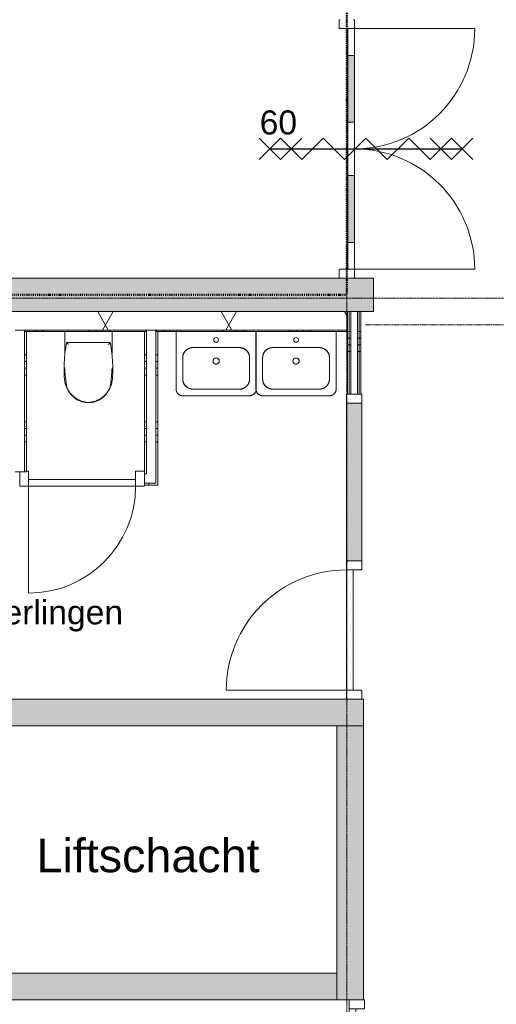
# Model space of a CAD drawing. Header units: millimetres. Extents: x -6115 to 78411, y -6358 to 59618.
# Tile 80 of 99: x 51552 to 55118, y 32517 to 39884. Entities that reach past the tile are written whole.
import ezdxf

# ---------------------------------------------------------------- set-up
doc = ezdxf.new("R2010")
doc.units = ezdxf.units.MM
for name, pattern in [('Dash', [6.35, 3.175, -3.175]), ('Dash dot', [15.875, 6.35, -4.7625, 0, -4.7625]), ('stramien', [22.225, 12.7, -3.175, 3.175, -3.175])]:
    doc.linetypes.add(name, pattern=pattern)
for name, color, linetype, lineweight in [('00_Algemeen', 7, 'Continuous', 35), ('22_Metselwerk', 7, 'Continuous', 9), ('30_Kozijnen-ramen-deuren', 7, 'Continuous', 9)]:
    doc.layers.add(name, color=color, linetype=linetype, lineweight=lineweight)
doc.styles.add('Arial', font='arial.ttf', dxfattribs={"height": 250})
doc.styles.add('Arial_1', font='arial.ttf', dxfattribs={"height": 180})
pattern_1 = [(1e-13, (54005, 36050), (-9e-13, 500), []), (1e-13, (54005, 36000), (-9e-13, 500), []), (1e-13, (54005, 35950), (-9e-13, 500), []), (1e-13, (54005, 35900), (-9e-13, 500), [])]
pattern_2 = [(315, (-35317, 54055), (212.132, 212.132), [])]
pattern_3 = [(135, (32033, -54075), (-212.132, -212.132), [])]
pattern_4 = [(180, (52586, 37225), (2e-12, -500), []), (180, (52586, 37275), (2e-12, -500), []), (180, (52586, 37325), (2e-12, -500), []), (180, (52586, 37375), (2e-12, -500), [])]

# ---------------------------------------------------------------- blocks, each defined once
blk = doc.blocks.new('Direct Shape - Basic Wall_NLRS_22_WA_beton prefab 200_gen_AT_814328-1202275-02 tweede verdieping overzicht')
at = {"layer": '22_Metselwerk'}
blk.add_hatch(color=256, dxfattribs=at).paths.add_polyline_path([(0, -100), (2820, -100), (2820, 100), (0, 100)])
at = {"layer": '22_Metselwerk', "lineweight": 20}
for p, q in [((2820, 100), (0, 100)), ((0, 100), (0, -100)), ((2820, -100), (2820, 100)), ((0, -100), (2820, -100))]:
    blk.add_line(p, q, dxfattribs=at)
blk = doc.blocks.new('Direct Shape - Basic Wall_NLRS_22_WA_beton prefab 200_gen_AT_814324-1202279-02 tweede verdieping overzicht')
at = {"layer": '22_Metselwerk'}
blk.add_hatch(color=256, dxfattribs=at).paths.add_polyline_path([(0, -100), (3020, -100), (3020, 100), (0, 100)])
at = {"layer": '22_Metselwerk', "lineweight": 20}
for p, q in [((3020, 100), (0, 100)), ((0, 100), (0, -100)), ((3020, -100), (3020, 100)), ((0, -100), (3020, -100))]:
    blk.add_line(p, q, dxfattribs=at)
blk = doc.blocks.new('Direct Shape - Basic Wall_NLRS_22_WA_beton prefab 200_gen_AT_814326-1202281-02 tweede verdieping overzicht')
at = {"layer": '22_Metselwerk'}
blk.add_hatch(color=256, dxfattribs=at).paths.add_polyline_path([(2050, 100), (0, 100), (0, -100), (2050, -100)])
at = {"layer": '22_Metselwerk', "lineweight": 20}
for p, q in [((2050, 100), (0, 100)), ((0, 100), (0, -100)), ((2050, -100), (2050, 100)), ((0, -100), (2050, -100))]:
    blk.add_line(p, q, dxfattribs=at)
blk = doc.blocks.new('Direct Shape - Basic Wall_NLRS_22_WA_beton prefab 250_gen_AT_800436-1202342-02 tweede verdieping overzicht')
at = {"layer": '22_Metselwerk'}
h = blk.add_hatch(color=256, dxfattribs=at)
h.paths.add_polyline_path([(7144.5, -125), (11150, -125), (11150, 125), (5280, 125), (5280, -125), (6540.2, -125)])
h.paths.add_polyline_path([(3346, -125), (3346, 125), (0, 125), (0, -125), (1705.9, -125)])
at = {"layer": '22_Metselwerk', "lineweight": 20}
for p, q in [((11150, 125), (5280, 125)), ((11150, -125), (11150, 125)), ((5280, -125), (11150, -125))]:
    blk.add_line(p, q, dxfattribs=at)
blk = doc.blocks.new('2410-10368 v1 - IFC-model constructie _zonder onderbouw_ _MM21228__ifc-1-02 tweede verdieping overzicht')
at = {"layer": '22_Metselwerk', "lineweight": 9}
for name, p in [('Direct Shape - Basic Wall_NLRS_22_WA_beton prefab 250_gen_AT_800436-1202342-02 tweede verdieping overzicht', (43050, 37825)), ('Direct Shape - Basic Wall_NLRS_22_WA_beton prefab 200_gen_AT_814324-1202279-02 tweede verdieping overzicht', (51105, 34700)), ('Direct Shape - Basic Wall_NLRS_22_WA_beton prefab 200_gen_AT_814328-1202275-02 tweede verdieping overzicht', (51105, 32650))]:
    blk.add_blockref(name, p, dxfattribs=at)
at = {"layer": '22_Metselwerk', "lineweight": 9, "rotation": 270}
blk.add_blockref('Direct Shape - Basic Wall_NLRS_22_WA_beton prefab 200_gen_AT_814326-1202281-02 tweede verdieping overzicht', (54025, 34600), dxfattribs=at)
blk = doc.blocks.new('32_AEE_VO_FIX_Binnendeuren - D_1800x2300_Deur_zijlicht rechts 1180 meranti-8437956-02 tweede verdieping overzicht')
at = {"layer": '30_Kozijnen-ramen-deuren', "true_color": 0xc0c0c0}
h = blk.add_hatch(dxfattribs=at)
h.set_pattern_fill('FP_130', color=9, style=0, pattern_type=2)
h.set_pattern_definition(pattern_2)
h.paths.add_polyline_path([(-517, 57), (-517, -57), (-450, -57), (-450, 57)])
h.paths.add_polyline_path([(1697, -57), (1764, -57), (1764, 57), (1697, 57), (1697, -50)])
h = blk.add_hatch(dxfattribs=at)
h.set_pattern_fill('FP_130', color=9, style=0, pattern_type=2)
h.set_pattern_definition(pattern_2)
h.paths.add_polyline_path([(450, -57), (517, -57), (517, 57), (450, 57)])
at = {"layer": '30_Kozijnen-ramen-deuren', "true_color": 0xc5c7c4}
blk.add_hatch(color=9, dxfattribs=at).paths.add_polyline_path([(517, 7), (517, -57), (1697, -57), (1697, 57), (517, 57)])
at = {"layer": '30_Kozijnen-ramen-deuren'}
for p, q in [((-450, 57), (-517, 57)), ((450, 57), (-450, 57)), ((-450, 57), (-450, 7)), ((-450, -57), (-450, 57)), ((-450, 7), (450, 7)), ((450, 7), (450, 57)), ((517, 57), (450, 57)), ((450, 57), (450, -57)), ((1697, 57), (517, 57)), ((517, -57), (517, 57)), ((1697, 57), (1697, -57)), ((1764, 57), (1697, 57)), ((1764, 50), (1764, 57)), ((-517, -57), (-450, -57)), ((450, -57), (517, -57)), ((517, -57), (1697, -57)), ((1697, -57), (1764, -57)), ((1764, -57), (1764, -50))]:
    blk.add_line(p, q, dxfattribs=at)
blk = doc.blocks.new('32_AEE_VO_FIX_Binnendeuren - D_1800x2300_Deur_zijlicht rechts 1180 meranti-8437995-02 tweede verdieping overzicht')
at = {"layer": '30_Kozijnen-ramen-deuren', "true_color": 0xc0c0c0}
h = blk.add_hatch(dxfattribs=at)
h.set_pattern_fill('FP_131', color=9, style=0, pattern_type=2)
h.set_pattern_definition(pattern_3)
h.paths.add_polyline_path([(1764, 57), (1697, 57), (1697, -57), (1764, -57), (1764, 50)])
h.paths.add_polyline_path([(-450, 57), (-517, 57), (-517, -57), (-450, -57), (-450, 50)])
h = blk.add_hatch(dxfattribs=at)
h.set_pattern_fill('FP_131', color=9, style=0, pattern_type=2)
h.set_pattern_definition(pattern_3)
h.paths.add_polyline_path([(517, 57), (450, 57), (450, -57), (517, -57)])
at = {"layer": '30_Kozijnen-ramen-deuren', "true_color": 0xc5c7c4}
blk.add_hatch(color=9, dxfattribs=at).paths.add_polyline_path([(1697, 57), (517, 57), (517, -57), (1697, -57), (1697, 47.4)])
at = {"layer": '30_Kozijnen-ramen-deuren'}
for p, q in [((-517, 57), (-450, 57)), ((-517, 50), (-517, 57)), ((-450, 57), (-450, -57)), ((450, 57), (517, 57)), ((450, -57), (450, 57)), ((517, 57), (1697, 57)), ((517, 57), (517, -57)), ((1697, 57), (1764, 57)), ((1697, -57), (1697, 57)), ((1764, 57), (1764, 50)), ((-450, -57), (-517, -57)), ((-450, -7), (450, -7)), ((-450, -57), (-450, -7)), ((450, -57), (-450, -57)), ((450, -7), (450, -57)), ((517, -57), (450, -57)), ((1697, -57), (517, -57)), ((1764, -57), (1697, -57)), ((1764, -50), (1764, -57))]:
    blk.add_line(p, q, dxfattribs=at)
blk = doc.blocks.new('32_AEE_VO_FIX_Binnendeuren - DD_1800x2300_glasdeuren meranti bw-8429328-02 tweede verdieping overzicht')
at = {"layer": '30_Kozijnen-ramen-deuren', "true_color": 0xbfbfbf}
for points in [[(-200, 57), (-700, 57), (-700, 7), (-200, 7)], [(700, 7), (700, 57), (200, 57), (200, 7)]]:
    blk.add_hatch(color=9, dxfattribs=at).paths.add_polyline_path(points)
at = {"layer": '30_Kozijnen-ramen-deuren'}
for p, q in [((-900, 57), (-967, 57)), ((-967, 57), (-967, 50)), ((-700, 57), (-900, 57)), ((-900, 57), (-900, 7)), ((-900, -57), (-900, 57)), ((-900, 7), (-700, 7)), ((-200, 57), (-700, 57)), ((-700, 7), (-700, 57)), ((-700, 7), (-200, 7)), ((0, 57), (-200, 57)), ((-200, 57), (-200, 7)), ((-200, 7), (0, 7)), ((0, 57), (200, 57)), ((0, 7), (0, 57)), ((0, 7), (0, 57)), ((200, 7), (0, 7)), ((200, 57), (700, 57)), ((200, 57), (200, 7)), ((700, 7), (200, 7)), ((700, 57), (900, 57)), ((700, 7), (700, 57)), ((900, 7), (700, 7)), ((900, 57), (900, 7)), ((900, 57), (900, -57)), ((967, 57), (900, 57)), ((-967, -50), (-967, -57)), ((-967, -57), (-900, -57)), ((900, -57), (967, -57))]:
    blk.add_line(p, q, dxfattribs=at)
blk = doc.blocks.new('32_AEE_VO_FIX_Binnendeuren - D_800x2300_Toiletdeur vast meranti-V171-02 tweede verdieping overzicht')
at = {"layer": '30_Kozijnen-ramen-deuren'}
for p, q in [((-467, -57), (-467, 50)), ((-417, 57), (-400, 57)), ((-400, 57), (-400, -57)), ((400, 57), (467, 57)), ((400, -57), (400, 57)), ((-400, -57), (-467, -57)), ((-400, -7), (400, -7)), ((-400, -57), (-400, -7)), ((400, -57), (-400, -57)), ((400, -7), (400, -57)), ((467, -57), (400, -57)), ((467, -50), (467, -57))]:
    blk.add_line(p, q, dxfattribs=at)
blk = doc.blocks.new('1876_3 _AEE_toilet - 2195_AEE_toilet-5034608-02 tweede verdieping overzicht')
at = {"layer": '30_Kozijnen-ramen-deuren'}
for p, q in [((-176.5, 167.2), (-176.5, 0)), ((176.5, 0), (176.5, 167.2)), ((-163.1, 81.3), (163.1, 81.3))]:
    blk.add_line(p, q, dxfattribs=at)
at = {"layer": '30_Kozijnen-ramen-deuren', "flags": 128}
for points in [[(135.6, 463.9), (131.4, 469.3), (127, 474.4), (122.4, 479.4), (117.6, 484.2), (112.6, 488.8), (107.4, 493.2), (102, 497.4), (96.5, 501.4), (90.9, 505.2), (85, 508.7), (79.1, 512), (73, 515), (66.8, 517.8), (60.5, 520.3), (54.1, 522.6), (47.6, 524.7), (41.1, 526.4), (34.4, 528), (27.8, 529.2), (21, 530.2), (14.3, 530.9), (7.5, 531.3), (0.7, 531.5), (-6.1, 531.4), (-12.9, 531), (-19.7, 530.3), (-26.4, 529.4), (-33.1, 528.2), (-39.7, 526.8), (-46.3, 525), (-52.8, 523.1), (-59.2, 520.8), (-65.5, 518.3), (-71.8, 515.6), (-77.9, 512.6), (-83.8, 509.4), (-89.7, 505.9), (-95.4, 502.2), (-100.9, 498.3), (-106.3, 494.1), (-111.5, 489.8), (-116.6, 485.2), (-121.4, 480.4), (-126.1, 475.5), (-130.5, 470.3), (-134.8, 465), (-135.6, 463.9)], [(-117.2, 480.7), (-111.5, 485.7), (-105.6, 490.4), (-99.5, 495), (-93.2, 499.3), (-86.7, 503.3), (-80.1, 507.1), (-73.4, 510.6), (-66.5, 513.8), (-59.5, 516.8), (-52.4, 519.5), (-45.2, 521.8), (-37.9, 523.9), (-30.5, 525.7), (-23.1, 527.3), (-15.6, 528.5), (-8, 529.4), (-2.2, 529.8)], [(3.8, 529.7), (7.6, 529.4), (15.1, 528.5), (22.6, 527.3), (30.1, 525.8), (37.5, 524.1), (44.8, 522), (52, 519.6), (59.1, 516.9), (66.1, 514), (73, 510.8), (79.8, 507.3), (86.4, 503.5), (92.8, 499.5), (99.1, 495.2), (105.2, 490.7), (111.1, 486), (116.9, 481), (117.2, 480.7)], [(-135.6, 463.9), (-140.9, 456.6), (-145.9, 449.2), (-150.6, 441.5), (-154.9, 433.6), (-159, 425.6), (-162.7, 417.4), (-166.1, 409), (-169.2, 400.6), (-171.9, 392), (-174.3, 383.3), (-176.3, 374.5), (-177.9, 365.7), (-179.3, 356.8), (-180.2, 347.8), (-180.6, 342.9)], [(-159.5, 420), (-157.6, 424.9), (-155.5, 429.6), (-153.3, 434.3), (-150.8, 438.9), (-148.2, 443.4), (-147, 445.2)], [(-147, 445.2), (-143.1, 451.1), (-138.9, 456.9), (-134.5, 462.4), (-129.9, 467.8), (-125.1, 473), (-120.1, 478), (-117.2, 480.7)], [(117.2, 480.7), (122.3, 475.8), (127.2, 470.7), (132, 465.4), (136.5, 460), (140.8, 454.4), (144.8, 448.6), (147, 445.2)], [(180.6, 342.9), (179.8, 351.8), (178.7, 360.8), (177.2, 369.6), (175.4, 378.4), (173.2, 387.2), (170.7, 395.8), (167.8, 404.3), (164.6, 412.8), (161.1, 421), (157.2, 429.2), (153, 437.1), (148.5, 444.9), (143.7, 452.5), (138.6, 459.9), (135.6, 463.9)], [(147, 445.2), (149.7, 440.8), (152.2, 436.3), (154.6, 431.6), (156.8, 426.9), (158.7, 422.1), (159.5, 420)], [(-175.8, 296.6), (-172.8, 336.5), (-168.1, 376.2), (-164.3, 401.7)], [(-164.3, 401.7), (-163.6, 405.6), (-162.7, 409.5), (-161.7, 413.4), (-160.5, 417.2), (-159.5, 420)], [(159.5, 420), (160.8, 416.3), (162, 412.4), (163, 408.6), (163.8, 404.6), (164.3, 401.7)], [(164.3, 401.7), (170, 362.1), (174, 322.3), (175.8, 296.6)], [(-180.6, 342.9), (-182.4, 302.9), (-182.6, 262.9), (-181.1, 222.9), (-178.1, 183.1), (-173.5, 143.3), (-167.3, 103.8), (-163.1, 81.3)], [(-176.5, 272), (-176.1, 289.6), (-175.8, 296.6)], [(163.1, 81.3), (170.2, 120.7), (175.7, 160.3), (179.6, 200.1), (181.9, 240), (182.7, 280), (181.8, 320), (180.6, 342.9)], [(175.8, 296.6), (176.4, 279), (176.5, 272)]]:
    blk.add_lwpolyline(points, dxfattribs=at)
at = {"layer": '30_Kozijnen-ramen-deuren'}
for points, knots in [([(-150.7, 96.3), (-151.5, 95.3), (-152.8, 93.8), (-154.4, 91.9), (-155.6, 90.4), (-156.5, 89.3), (-157.3, 88.3), (-157.8, 87.7), (-158.4, 87), (-158.9, 86.4), (-159.4, 85.8), (-159.9, 85.1), (-160.5, 84.4), (-161.1, 83.7), (-161.4, 83.3), (-161.8, 82.8), (-162.2, 82.4), (-162.6, 81.9), (-162.9, 81.4), (-163.1, 81.3), (-163.1, 81.3)], [0, 0, 0, 0, 0.142857, 0.214286, 0.285714, 0.357143, 0.392857, 0.428571, 0.464286, 0.5, 0.535714, 0.571429, 0.625, 0.678571, 0.705357, 0.732143, 0.785714, 0.839286, 0.892857, 1, 1, 1, 1]), ([(150.7, 96.3), (151.9, 94.8), (153.5, 92.9), (155.3, 90.8), (156.1, 89.7), (157, 88.7), (157.7, 87.8), (158.4, 87), (158.9, 86.4), (159.4, 85.8), (159.9, 85.2), (160.3, 84.6), (160.8, 84.1), (161.2, 83.6), (161.5, 83.2), (161.9, 82.7), (162.3, 82.3), (162.9, 81.6), (163, 81.3), (163.1, 81.3)], [-1, -1, -1, -1, -0.785714, -0.732143, -0.678571, -0.625, -0.571429, -0.535714, -0.5, -0.464286, -0.428571, -0.392857, -0.357143, -0.321429, -0.285714, -0.25, -0.214286, -0.142857, 0, 0, 0, 0])]:
    blk.add_open_spline(points, degree=3, knots=knots, dxfattribs=at)
blk = doc.blocks.new('1876_3 _AEE_wasbak groot - 1876_3 _AEE_wasbak groot-5034979-02 tweede verdieping overzicht')
at = {"layer": '30_Kozijnen-ramen-deuren'}
for p, q in [((250, 479.9), (-250, 479.9)), ((-299.9, 430), (-299.9, 0)), ((-175, 430), (175, 430)), ((299.9, 0), (299.9, 430)), ((-250, 195), (-250, 355)), ((250, 355), (250, 195)), ((175, 120), (-175, 120))]:
    blk.add_line(p, q, dxfattribs=at)
at = {"layer": '30_Kozijnen-ramen-deuren', "flags": 128}
for points in [[(-250, 479.9), (-252, 479.9), (-254, 479.7), (-256, 479.5), (-258, 479.3), (-259.9, 478.9), (-261.9, 478.5), (-263.8, 477.9), (-265.7, 477.4), (-267.6, 476.7), (-269.4, 476), (-271.3, 475.1), (-273, 474.3), (-274.8, 473.3), (-276.5, 472.3), (-278.2, 471.2), (-279.8, 470), (-281.4, 468.8), (-282.9, 467.5), (-284.4, 466.2), (-285.8, 464.8), (-287.2, 463.3), (-288.5, 461.8), (-289.7, 460.2), (-290.9, 458.6), (-292, 457), (-293, 455.3), (-294, 453.5), (-294.9, 451.7), (-295.7, 449.9), (-296.5, 448.1), (-297.2, 446.2), (-297.8, 444.3), (-298.3, 442.4), (-298.8, 440.4), (-299.2, 438.5), (-299.5, 436.5), (-299.7, 434.5), (-299.8, 432.5), (-299.9, 430.5), (-299.9, 430)], [(299.9, 430), (299.9, 432), (299.7, 434), (299.5, 436), (299.3, 437.9), (298.9, 439.9), (298.5, 441.9), (297.9, 443.8), (297.4, 445.7), (296.7, 447.6), (296, 449.4), (295.1, 451.3), (294.3, 453), (293.3, 454.8), (292.3, 456.5), (291.2, 458.2), (290, 459.8), (288.8, 461.4), (287.5, 462.9), (286.2, 464.4), (284.8, 465.8), (283.3, 467.2), (281.8, 468.5), (280.2, 469.7), (278.6, 470.9), (277, 472), (275.3, 473), (273.5, 474), (271.7, 474.9), (269.9, 475.7), (268.1, 476.5), (266.2, 477.2), (264.3, 477.8), (262.4, 478.3), (260.4, 478.8), (258.5, 479.2), (256.5, 479.5), (254.5, 479.7), (252.5, 479.8), (250.5, 479.9), (250, 479.9)], [(-250, 355), (-249.9, 358), (-249.8, 361), (-249.5, 364), (-249, 366.9), (-248.5, 369.9), (-247.9, 372.8), (-247.1, 375.7), (-246.2, 378.6), (-245.2, 381.4), (-244.1, 384.2), (-242.9, 386.9), (-241.5, 389.6), (-240.1, 392.3), (-238.5, 394.8), (-236.9, 397.3), (-235.2, 399.8), (-233.3, 402.2), (-231.4, 404.5), (-229.4, 406.7), (-227.3, 408.8), (-225.1, 410.8), (-222.8, 412.8), (-220.4, 414.7), (-218, 416.4), (-215.5, 418.1), (-213, 419.7), (-210.3, 421.1), (-207.7, 422.5), (-205, 423.8), (-202.2, 424.9), (-199.4, 425.9), (-196.5, 426.9), (-193.6, 427.7), (-190.7, 428.3), (-187.7, 428.9), (-184.8, 429.4), (-181.8, 429.7), (-178.8, 429.9), (-175.8, 430), (-175, 430)], [(-175, 430), (-178, 429.9), (-181, 429.8), (-184, 429.5), (-186.9, 429), (-189.9, 428.5), (-192.8, 427.9), (-195.7, 427.1), (-198.6, 426.2), (-201.4, 425.2), (-204.2, 424.1), (-206.9, 422.9), (-209.6, 421.5), (-212.3, 420.1), (-214.8, 418.5), (-217.3, 416.9), (-219.8, 415.2), (-222.2, 413.3), (-224.5, 411.4), (-226.7, 409.4), (-228.8, 407.3), (-230.8, 405.1), (-232.8, 402.8), (-234.7, 400.4), (-236.4, 398), (-238.1, 395.5), (-239.7, 393), (-241.1, 390.3), (-242.5, 387.7), (-243.8, 385), (-244.9, 382.2), (-245.9, 379.4), (-246.9, 376.5), (-247.7, 373.6), (-248.3, 370.7), (-248.9, 367.7), (-249.4, 364.8), (-249.7, 361.8), (-249.9, 358.8), (-250, 355.8), (-250, 355)], [(175, 430), (178, 429.9), (181, 429.8), (184, 429.5), (186.9, 429), (189.9, 428.5), (192.8, 427.9), (195.7, 427.1), (198.6, 426.2), (201.4, 425.2), (204.2, 424.1), (206.9, 422.9), (209.6, 421.5), (212.3, 420.1), (214.8, 418.5), (217.3, 416.9), (219.8, 415.2), (222.2, 413.3), (224.5, 411.4), (226.7, 409.4), (228.8, 407.3), (230.8, 405.1), (232.8, 402.8), (234.7, 400.4), (236.4, 398), (238.1, 395.5), (239.7, 393), (241.1, 390.3), (242.5, 387.7), (243.8, 385), (244.9, 382.2), (245.9, 379.4), (246.9, 376.5), (247.7, 373.6), (248.3, 370.7), (248.9, 367.7), (249.4, 364.8), (249.7, 361.8), (249.9, 358.8), (250, 355.8), (250, 355)], [(250, 355), (249.9, 358), (249.8, 361), (249.5, 364), (249, 366.9), (248.5, 369.9), (247.9, 372.8), (247.1, 375.7), (246.2, 378.6), (245.2, 381.4), (244.1, 384.2), (242.9, 386.9), (241.5, 389.6), (240.1, 392.3), (238.5, 394.8), (236.9, 397.3), (235.2, 399.8), (233.3, 402.2), (231.4, 404.5), (229.4, 406.7), (227.3, 408.8), (225.1, 410.8), (222.8, 412.8), (220.4, 414.7), (218, 416.4), (215.5, 418.1), (213, 419.7), (210.3, 421.1), (207.7, 422.5), (205, 423.8), (202.2, 424.9), (199.4, 425.9), (196.5, 426.9), (193.6, 427.7), (190.7, 428.3), (187.7, 428.9), (184.8, 429.4), (181.8, 429.7), (178.8, 429.9), (175.8, 430), (175, 430)], [(-175, 120), (-178, 120.1), (-181, 120.2), (-184, 120.5), (-186.9, 121), (-189.9, 121.5), (-192.8, 122.1), (-195.7, 122.9), (-198.6, 123.8), (-201.4, 124.8), (-204.2, 125.9), (-206.9, 127.1), (-209.6, 128.5), (-212.3, 129.9), (-214.8, 131.5), (-217.3, 133.1), (-219.8, 134.8), (-222.2, 136.7), (-224.5, 138.6), (-226.7, 140.6), (-228.8, 142.7), (-230.8, 144.9), (-232.8, 147.2), (-234.7, 149.6), (-236.4, 152), (-238.1, 154.5), (-239.7, 157), (-241.1, 159.7), (-242.5, 162.3), (-243.8, 165), (-244.9, 167.8), (-245.9, 170.6), (-246.9, 173.5), (-247.7, 176.4), (-248.3, 179.3), (-248.9, 182.3), (-249.4, 185.2), (-249.7, 188.2), (-249.9, 191.2), (-250, 194.2), (-250, 195)], [(-250, 195), (-249.9, 192), (-249.8, 189), (-249.5, 186), (-249, 183.1), (-248.5, 180.1), (-247.9, 177.2), (-247.1, 174.3), (-246.2, 171.4), (-245.2, 168.6), (-244.1, 165.8), (-242.9, 163.1), (-241.5, 160.4), (-240.1, 157.7), (-238.5, 155.2), (-236.9, 152.7), (-235.2, 150.2), (-233.3, 147.8), (-231.4, 145.5), (-229.4, 143.3), (-227.3, 141.2), (-225.1, 139.2), (-222.8, 137.2), (-220.4, 135.3), (-218, 133.6), (-215.5, 131.9), (-213, 130.3), (-210.3, 128.9), (-207.7, 127.5), (-205, 126.2), (-202.2, 125.1), (-199.4, 124.1), (-196.5, 123.1), (-193.6, 122.3), (-190.7, 121.7), (-187.7, 121.1), (-184.8, 120.6), (-181.8, 120.3), (-178.8, 120.1), (-175.8, 120), (-175, 120)], [(250, 195), (249.9, 192), (249.8, 189), (249.5, 186), (249, 183.1), (248.5, 180.1), (247.9, 177.2), (247.1, 174.3), (246.2, 171.4), (245.2, 168.6), (244.1, 165.8), (242.9, 163.1), (241.5, 160.4), (240.1, 157.7), (238.5, 155.2), (236.9, 152.7), (235.2, 150.2), (233.3, 147.8), (231.4, 145.5), (229.4, 143.3), (227.3, 141.2), (225.1, 139.2), (222.8, 137.2), (220.4, 135.3), (218, 133.6), (215.5, 131.9), (213, 130.3), (210.3, 128.9), (207.7, 127.5), (205, 126.2), (202.2, 125.1), (199.4, 124.1), (196.5, 123.1), (193.6, 122.3), (190.7, 121.7), (187.7, 121.1), (184.8, 120.6), (181.8, 120.3), (178.8, 120.1), (175.8, 120), (175, 120)], [(175, 120), (178, 120.1), (181, 120.2), (184, 120.5), (186.9, 121), (189.9, 121.5), (192.8, 122.1), (195.7, 122.9), (198.6, 123.8), (201.4, 124.8), (204.2, 125.9), (206.9, 127.1), (209.6, 128.5), (212.3, 129.9), (214.8, 131.5), (217.3, 133.1), (219.8, 134.8), (222.2, 136.7), (224.5, 138.6), (226.7, 140.6), (228.8, 142.7), (230.8, 144.9), (232.8, 147.2), (234.7, 149.6), (236.4, 152), (238.1, 154.5), (239.7, 157), (241.1, 159.7), (242.5, 162.3), (243.8, 165), (244.9, 167.8), (245.9, 170.6), (246.9, 173.5), (247.7, 176.4), (248.3, 179.3), (248.9, 182.3), (249.4, 185.2), (249.7, 188.2), (249.9, 191.2), (250, 194.2), (250, 195)]]:
    blk.add_lwpolyline(points, dxfattribs=at)
at = {"layer": '30_Kozijnen-ramen-deuren'}
for centre, radius, start, end in [((0, 220), 23.5, 0, 180), ((0, 220), 23.5, 145.43307, 180), ((0, 220), 23.5, 109.36549, 142.31569), ((0, 220), 23.5, 72.83298, 107.16702), ((0, 220), 23.5, 37.68431, 70.63451), ((0, 220), 23.5, 0, 34.56693), ((0, 220), 23.5, 180, 360), ((0, 220), 23.5, 180, 214.56693), ((0, 220), 23.5, 217.68431, 250.63451), ((0, 220), 23.5, 252.83298, 287.16702), ((0, 220), 23.5, 289.36549, 322.31569), ((0, 220), 23.5, 325.43307, 360), ((0, 62), 17.5, 0, 180), ((0, 62), 17.5, 180, 0)]:
    blk.add_arc(centre, radius, start, end, dxfattribs=at)
blk = doc.blocks.new('30_AEE_VO_draairichting - 30_AEE_VO_draairichting-8193140-02 tweede verdieping overzicht')
at = {"layer": '30_Kozijnen-ramen-deuren'}
blk.add_line((-450, 900), (-450, 0), dxfattribs=at)
blk.add_arc((-450, 0), 900, 360, 90, dxfattribs=at)
blk = doc.blocks.new('30_AEE_VO_draairichting - 30_AEE_VO_draairichting-8193168-02 tweede verdieping overzicht')
at = {"layer": '30_Kozijnen-ramen-deuren'}
blk.add_line((-450, -900), (-450, 0), dxfattribs=at)
blk.add_arc((-450, 0), 900, 270, 0, dxfattribs=at)
blk = doc.blocks.new('30_AEE_VO_draairichting - 30_AEE_VO_draairichting-8194254-02 tweede verdieping overzicht')
at = {"layer": '30_Kozijnen-ramen-deuren'}
blk.add_line((-400, -800), (-400, 0), dxfattribs=at)
blk.add_arc((-400, 0), 800, 270, 0, dxfattribs=at)

msp = doc.modelspace()

# ---------------------------------------------------------------- hatches: boundary and pattern name
at = {"layer": '22_Metselwerk'}
h = msp.add_hatch(dxfattribs=at)
h.set_pattern_fill('FP_7', color=256, angle=60, style=0, pattern_type=2)
h.set_pattern_definition([(60, (0, 0), (-692.82, 400), []), (120, (0, 0), (-692.82, -400), [])])
h.paths.add_polyline_path([(54000, 37562), (54000, 37700), (48750, 37700), (48750, 37562), (53820.2, 37562)])
h = msp.add_hatch(dxfattribs=at)
h.set_pattern_fill('FP_124', color=256, angle=90, style=0, pattern_type=2)
h.set_pattern_definition(pattern_1)
h.paths.add_polyline_path([(54005, 37081), (54017.5, 37081), (54017.5, 37700), (54005, 37700), (54005, 37105.5)])
h = msp.add_hatch(dxfattribs=at)
h.set_pattern_fill('FP_124', color=256, angle=90, style=0, pattern_type=2)
h.set_pattern_definition(pattern_1)
h.paths.add_polyline_path([(54030, 37081), (54030, 37700), (54017.5, 37700), (54017.5, 37081)])
h = msp.add_hatch(dxfattribs=at)
h.set_pattern_fill('FP_124', color=256, angle=90, style=0, pattern_type=2)
h.set_pattern_definition(pattern_1)
h.paths.add_polyline_path([(54080, 37081), (54092.5, 37081), (54092.5, 37700), (54080, 37700), (54080, 37105.5)])
h = msp.add_hatch(dxfattribs=at)
h.set_pattern_fill('FP_124', color=256, angle=90, style=0, pattern_type=2)
h.set_pattern_definition(pattern_1)
h.paths.add_polyline_path([(54092.5, 37081), (54105, 37081), (54105, 37700), (54092.5, 37700), (54092.5, 37105.5)])
h = msp.add_hatch(dxfattribs=at)
h.set_pattern_fill('FP_270', color=256, angle=90, style=0, pattern_type=2)
h.set_pattern_definition([(90, (51575, 37550), (-500, -6e-12), []), (90, (51625, 37550), (-500, -6e-12), []), (90, (51675, 37550), (-500, -6e-12), []), (90, (51725, 37550), (-500, -6e-12), [])])
h.paths.add_polyline_path([(54000, 37550), (54000, 37562), (52571, 37562), (52571, 37550), (53820.2, 37550)])
h.paths.add_polyline_path([(52309.5, 37550), (52501, 37550), (52501, 37562), (51587, 37562), (51587, 37550), (52007.4, 37550)])
h.paths.add_polyline_path([(51517, 37550), (51517, 37562), (50653, 37562), (50653, 37550), (51502, 37550)])
h.paths.add_polyline_path([(50583, 37550), (50583, 37562), (49719, 37562), (49719, 37550), (50568, 37550)])
h.paths.add_polyline_path([(49634, 37550), (49649, 37550), (49649, 37562), (48750, 37562), (48750, 37550), (49590.2, 37550)])
h = msp.add_hatch(dxfattribs=at)
h.set_pattern_fill('FP_275', color=256, angle=90, style=0, pattern_type=2)
h.set_pattern_definition([(180, (51602, 37225), (2e-12, -500), []), (180, (51602, 37275), (2e-12, -500), []), (180, (51602, 37325), (2e-12, -500), []), (180, (51602, 37375), (2e-12, -500), [])])
h.paths.add_polyline_path([(51602, 36500), (51602, 37550), (51587, 37550), (51587, 36500)])
h = msp.add_hatch(dxfattribs=at)
h.set_pattern_fill('FP_276', color=256, angle=90, style=0, pattern_type=2)
h.set_pattern_definition(pattern_4)
h.paths.add_polyline_path([(52501, 36500), (52501, 37550), (52486, 37550), (52486, 36500)])
h = msp.add_hatch(dxfattribs=at)
h.set_pattern_fill('FP_276', color=256, angle=90, style=0, pattern_type=2)
h.set_pattern_definition(pattern_4)
h.paths.add_polyline_path([(52571, 36415), (52586, 36415), (52586, 37550), (52571, 37550), (52571, 36485)])
h = msp.add_hatch(dxfattribs=at)
h.set_pattern_fill('FP_272', color=256, angle=90, style=0, pattern_type=2)
h.set_pattern_definition([(90, (50868, 36400), (-500, 8e-12), []), (90, (50918, 36400), (-500, 8e-12), []), (90, (50968, 36400), (-500, 8e-12), []), (90, (51018, 36400), (-500, 8e-12), [])])
h.paths.add_polyline_path([(52486, 36400), (52586, 36400), (52586, 36415), (52486, 36415)])

# ---------------------------------------------------------------- linework, layer by layer
at = {"layer": '00_Algemeen', "color": 150, "linetype": 'stramien', "lineweight": 9, "true_color": 0x0080ff}
for p, q in [((54000, -4950.1), (54000, 59018.3)), ((77811.4, 37800), (-5515.3, 37800))]:
    msp.add_line(p, q, dxfattribs=at)
at = {"layer": '00_Algemeen', "color": 96, "linetype": 'Dash dot', "lineweight": 50, "true_color": 0x008000}
for p in [(54000, 48400), (43200, 37825)]:
    msp.add_line(p, (54000, 37825), dxfattribs=at)
at = {"layer": '00_Algemeen', "color": 96, "lineweight": 25, "true_color": 0x008000}
for p, q in [((53502.9, 38837), (53342.9, 38997)), ((53342.9, 38837), (53502.9, 38997)), ((53662.9, 38837), (53502.9, 38997)), ((53502.9, 38837), (53662.9, 38997)), ((53822.9, 38997), (53662.9, 38837)), ((53982.9, 38837), (53822.9, 38997)), ((54142.9, 38997), (53982.9, 38837)), ((54302.9, 38837), (54142.9, 38997)), ((54462.9, 38997), (54302.9, 38837)), ((54622.9, 38837), (54462.9, 38997)), ((54782.9, 38997), (54622.9, 38837)), ((54782.9, 38837), (54622.9, 38997)), ((54942.9, 38837), (54782.9, 38997)), ((54782.9, 38837), (54942.9, 38997)), ((53422.9, 38917), (54862.9, 38917))]:
    msp.add_line(p, q, dxfattribs=at)
at = {"layer": '00_Algemeen', "linetype": 'Dash', "lineweight": 9}
msp.add_line((54139, 37600), (59200, 37600), dxfattribs=at)
at = {"layer": '22_Metselwerk', "lineweight": 18}
for p, q in [((54000, 37700), (48750, 37700)), ((54000, 37562), (54000, 37700)), ((54080, 37700), (54030, 37700)), ((54030, 37700), (54030, 37081)), ((54080, 37700), (54080, 37081)), ((52501, 37562), (51587, 37562)), ((51587, 36500), (51587, 37562)), ((52501, 36485), (52501, 37562)), ((54000, 37562), (52571, 37562)), ((52571, 36415), (52571, 37562)), ((54030, 37081), (54080, 37081)), ((51517, 36500), (51587, 36500)), ((52486, 36485), (52486, 36415)), ((52486, 36485), (52501, 36485)), ((52486, 36415), (52571, 36415))]:
    msp.add_line(p, q, dxfattribs=at)
at = {"layer": '22_Metselwerk'}
for p, q in [((54030, 37700), (54005, 37700)), ((54005, 37700), (54005, 37081)), ((54017.5, 37700), (54017.5, 37081)), ((54105, 37700), (54080, 37700)), ((54092.5, 37700), (54092.5, 37081)), ((54105, 37081), (54105, 37700)), ((51587, 37562), (51517, 37562)), ((51587, 37550), (52501, 37550)), ((51602, 36500), (51602, 37550)), ((52486, 37550), (52486, 36485)), ((52571, 37562), (52501, 37562)), ((52571, 37550), (54000, 37550)), ((52586, 36400), (52586, 37550)), ((54000, 37550), (54000, 37562)), ((54005, 37081), (54030, 37081)), ((54080, 37081), (54105, 37081)), ((51587, 36500), (51602, 36500)), ((52486, 36415), (52486, 36400)), ((52486, 36400), (52586, 36400))]:
    msp.add_line(p, q, dxfattribs=at)

# ---------------------------------------------------------------- block references
at = {"lineweight": 5}
msp.add_blockref('2410-10368 v1 - IFC-model constructie _zonder onderbouw_ _MM21228__ifc-1-02 tweede verdieping overzicht', (0, 0), dxfattribs=at)
at = {"layer": '30_Kozijnen-ramen-deuren'}
for name, p, rotation in [('32_AEE_VO_FIX_Binnendeuren - DD_1800x2300_glasdeuren meranti bw-8429328-02 tweede verdieping overzicht', (54000, 38917), 270), ('30_AEE_VO_draairichting - 30_AEE_VO_draairichting-8193140-02 tweede verdieping overzicht', (54057, 39367), 270), ('30_AEE_VO_draairichting - 30_AEE_VO_draairichting-8193168-02 tweede verdieping overzicht', (54057, 38467), 90), ('1876_3 _AEE_toilet - 2195_AEE_toilet-5034608-02 tweede verdieping overzicht', (52066.3, 37550), 180), ('1876_3 _AEE_wasbak groot - 1876_3 _AEE_wasbak groot-5034979-02 tweede verdieping overzicht', (53022.1, 37550), 180), ('1876_3 _AEE_wasbak groot - 1876_3 _AEE_wasbak groot-5034979-02 tweede verdieping overzicht', (53620, 37550), 180), ('32_AEE_VO_FIX_Binnendeuren - D_1800x2300_Deur_zijlicht rechts 1180 meranti-8437956-02 tweede verdieping overzicht', (54055, 35317), 89.99999999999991), ('30_AEE_VO_draairichting - 30_AEE_VO_draairichting-8193140-02 tweede verdieping overzicht', (53998, 35317), 89.99999999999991), ('32_AEE_VO_FIX_Binnendeuren - D_1800x2300_Deur_zijlicht rechts 1180 meranti-8437995-02 tweede verdieping overzicht', (54075, 32033), 269.9999999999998)]:
    msp.add_blockref(name, p, dxfattribs=dict(at, rotation=rotation))
for name, p in [('32_AEE_VO_FIX_Binnendeuren - D_800x2300_Toiletdeur vast meranti-V171-02 tweede verdieping overzicht', (52019, 36450)), ('30_AEE_VO_draairichting - 30_AEE_VO_draairichting-8194254-02 tweede verdieping overzicht', (52019, 36393))]:
    msp.add_blockref(name, p, dxfattribs=at)

# ---------------------------------------------------------------- texts
at = {"layer": '00_Algemeen', "lineweight": 18, "attachment_point": 1}
for s, insert, char_height, width, style in [('60', (53347.8, 39205.4), 180, 336.709, 'Arial_1'), ('Liftschacht', (51677.7, 33754.8), 250, 2012.236, 'Arial')]:
    msp.add_mtext(s, dxfattribs=dict(at, insert=insert, char_height=char_height, width=width, style=style))
at = {"layer": '00_Algemeen', "lineweight": 9, "insert": (50634.3, 35539.8), "char_height": 180, "width": 1932.067, "attachment_point": 1, "style": 'Arial_1'}
msp.add_mtext('toilet leerlingen', dxfattribs=at)

doc.saveas('drawing.dxf')
